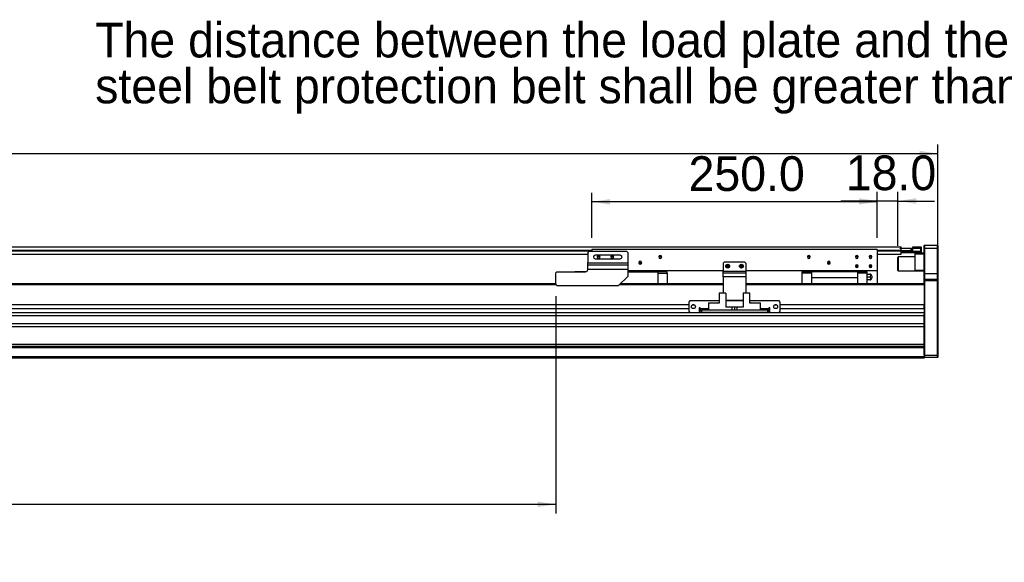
# Model space of a CAD drawing. Header units: millimetres. Extents: x 40 to 3320, y 40 to 2336.
# Tile 6 of 9: x 1732 to 2594, y 937 to 1412. Entities that reach past the tile are written whole.
import ezdxf

# ---------------------------------------------------------------- set-up
doc = ezdxf.new("R2010")
doc.units = ezdxf.units.MM
doc.header["$LTSCALE"] = 8
doc.layers.add('DIMNS', color=7, linetype='Continuous')
doc.styles.add('SLDTEXTSTYLE8', font='txt')
doc.dimstyles.new('SLDDIMSTYLE0', dxfattribs={"dimtxt": 30.4, "dimasz": 16, "dimexe": 0, "dimexo": 0.0625, "dimgap": 7.6, "dimtad": 2, "dimdec": 1, "dimrnd": 1e-09, "dimzin": 4, "dimdsep": 46, "dimtxsty": 'SLDTEXTSTYLE8', "dimsah": 1, "dimcen": 0.09, "dimadec": 0, "dimazin": 1, "dimtfac": 1, "dimtdec": 1, "dimtofl": 0, "dimtmove": 0, "dimatfit": 3, "dimfxl": 0, "dimfrac": 2, "dimtolj": 1, "dimtzin": 12, "dimarcsym": 0})
doc.dimstyles.new('SLDDIMSTYLE1', dxfattribs={"dimtxt": 30.4, "dimasz": 16, "dimexe": 0, "dimexo": 0.0625, "dimgap": 7.6, "dimtad": 2, "dimdec": 1, "dimrnd": 1e-09, "dimzin": 4, "dimdsep": 46, "dimtxsty": 'SLDTEXTSTYLE8', "dimsah": 1, "dimcen": 0.09, "dimadec": 0, "dimazin": 1, "dimtfac": 1, "dimtdec": 1, "dimtmove": 0, "dimatfit": 0, "dimfxl": 0, "dimfrac": 2, "dimtolj": 1, "dimtzin": 12, "dimarcsym": 0})

# ---------------------------------------------------------------- blocks, each defined once
blk = doc.blocks.new('_D')
at = {"layer": 'DIMNS'}
for p, q in [((199.4, 1193.03), (199.4, 1302.37)), ((2535.4, 1193.03), (2535.4, 1302.37)), ((199.4, 1294.37), (2535.4, 1294.37))]:
    blk.add_line(p, q, dxfattribs=at)
for points in [[(199.4, 1294.37), (215.4, 1291.97), (215.4, 1296.77)], [(2535.4, 1294.37), (2519.4, 1296.77), (2519.4, 1291.97)]]:
    blk.add_solid(points, dxfattribs=at)
at = {"layer": 'DIMNS', "insert": (1281.43, 1334.26), "char_height": 30.4, "attachment_point": 1, "style": 'SLDTEXTSTYLE8'}
blk.add_mtext('2336.0', dxfattribs=at)
blk = doc.blocks.new('_D_3')
at = {"layer": 'DIMNS'}
for p, q in [((500.9, 1173.21), (500.9, 979.37)), ((2200.9, 1169.71), (2200.9, 979.37)), ((500.9, 987.37), (2200.9, 987.37))]:
    blk.add_line(p, q, dxfattribs=at)
for points in [[(500.9, 987.37), (516.9, 984.97), (516.9, 989.77)], [(2200.9, 987.37), (2184.9, 989.77), (2184.9, 984.97)]]:
    blk.add_solid(points, dxfattribs=at)
at = {"layer": 'DIMNS', "char_height": 30.4, "attachment_point": 1, "style": 'SLDTEXTSTYLE8'}
for s, insert in [('Stroke T=', (1212.11, 1027.26)), ('1700.0', (1387.71, 1027.26))]:
    blk.add_mtext(s, dxfattribs=dict(at, insert=insert))
blk = doc.blocks.new('_D_4')
at = {"layer": 'DIMNS'}
for p, q in [((2232.4, 1220.53), (2232.4, 1260.17)), ((2482.4, 1220.53), (2482.4, 1260.17)), ((2482.4, 1252.17), (2232.4, 1252.17))]:
    blk.add_line(p, q, dxfattribs=at)
for points in [[(2232.4, 1252.17), (2248.4, 1249.77), (2248.4, 1254.57)], [(2482.4, 1252.17), (2466.4, 1254.57), (2466.4, 1249.77)]]:
    blk.add_solid(points, dxfattribs=at)
at = {"layer": 'DIMNS', "insert": (2317.16, 1292.06), "char_height": 30.4, "attachment_point": 1, "style": 'SLDTEXTSTYLE8'}
blk.add_mtext('250.0', dxfattribs=at)
blk = doc.blocks.new('_D_5')
at = {"layer": 'DIMNS'}
for p, q in [((2482.4, 1220.53), (2482.4, 1260.88)), ((2500.4, 1213.73), (2500.4, 1260.88)), ((2482.4, 1252.88), (2450.4, 1252.88)), ((2500.4, 1252.88), (2482.4, 1252.88)), ((2500.4, 1252.88), (2532.4, 1252.88))]:
    blk.add_line(p, q, dxfattribs=at)
for points in [[(2482.4, 1252.88), (2466.4, 1255.28), (2466.4, 1250.48)], [(2500.4, 1252.88), (2516.4, 1250.48), (2516.4, 1255.28)]]:
    blk.add_solid(points, dxfattribs=at)
at = {"layer": 'DIMNS', "insert": (2454.84, 1292.77), "char_height": 30.4, "attachment_point": 1, "style": 'SLDTEXTSTYLE8'}
blk.add_mtext('18.0', dxfattribs=at)
blk = doc.blocks.new('SW_NOTE_5')
at = {"layer": 'DIMNS', "color": 0, "char_height": 30.4, "attachment_point": 1, "style": 'SLDTEXTSTYLE8'}
for s, insert in [('The distance between the load plate and the ', (-929.87, 55.74)), ('steel belt protection belt shall be greater than 4mm', (-929.87, 15.54))]:
    blk.add_mtext(s, dxfattribs=dict(at, insert=insert))

msp = doc.modelspace()

# ---------------------------------------------------------------- linework, layer by layer
at = {"color": 7, "linetype": 'Continuous', "lineweight": 25}
for p, q in [((232.4, 1212.72), (2503.4, 1212.72)), ((2229.9, 1208.87), (2228.9, 1207.87)), ((2228.9, 1207.87), (2228.9, 1198.87)), ((2229.9, 1208.87), (2262.9, 1208.87)), ((2482.4, 1210.37), (2232.4, 1210.37)), ((2232.4, 1210.37), (2232.4, 1208.87)), ((2263.9, 1207.87), (2262.9, 1208.87)), ((2263.9, 1207.87), (2263.9, 1198.87)), ((2482.4, 1210.37), (2482.4, 1191.87)), ((2502.4, 1211.38), (2502.4, 1211.57)), ((2502.4, 1211.57), (2502.9, 1211.57)), ((2502.9, 1211.57), (2502.9, 1209.57)), ((2502.9, 1211.57), (2511.9, 1211.57)), ((2502.9, 1209.57), (2511.9, 1209.57)), ((2503.19, 1209.07), (2503.2, 1209.07)), ((2503.2, 1209.07), (2503.2, 1208.87)), ((2513.4, 1209.07), (2503.2, 1209.07)), ((2503.2, 1209.07), (2503.2, 1209.07)), ((2503.2, 1208.87), (2503.2, 1208.08)), ((2503.2, 1208.87), (2520.6, 1208.87)), ((2503.4, 1211.57), (2503.4, 1212.72)), ((2503.4, 1209.22), (2503.4, 1209.72)), ((2503.4, 1209.37), (2513.4, 1209.37)), ((2503.4, 1206.22), (2503.4, 1209.22)), ((2520.6, 1207.37), (2503.4, 1207.37)), ((2511.9, 1209.57), (2511.9, 1211.57)), ((2511.9, 1211.57), (2512.4, 1211.57)), ((2512.4, 1209.57), (2511.9, 1209.57)), ((2512.4, 1211.57), (2512.4, 1209.57)), ((2512.4, 1209.57), (2512.9, 1209.57)), ((2512.9, 1209.37), (2512.9, 1209.57)), ((2513.4, 1212.87), (2520.6, 1212.87)), ((2513.4, 1211.37), (2513.4, 1212.87)), ((2513.4, 1209.07), (2513.4, 1211.37)), ((2520.6, 1211.37), (2513.4, 1211.37)), ((2515.4, 1206.37), (2515.4, 1207.37)), ((2520.6, 1211.37), (2520.6, 1212.87)), ((2520.9, 1212.57), (2520.6, 1212.87)), ((2520.6, 1208.87), (2520.6, 1211.37)), ((2520.9, 1211.37), (2520.6, 1211.37)), ((2520.6, 1207.37), (2520.6, 1208.87)), ((2520.6, 1208.87), (2520.9, 1208.87)), ((2520.6, 1207.37), (2520.9, 1207.67)), ((2520.6, 1207.37), (2523.4, 1207.37)), ((2520.9, 1212.57), (2520.9, 1211.37)), ((2520.9, 1211.37), (2520.9, 1208.87)), ((2520.9, 1208.87), (2520.9, 1207.67)), ((2523.7, 1214.37), (2523.4, 1214.07)), ((2523.4, 1211.37), (2523.4, 1214.07)), ((2523.7, 1211.37), (2523.4, 1211.37)), ((2523.4, 1189.37), (2523.4, 1211.37)), ((2523.7, 1214.37), (2523.7, 1211.37)), ((2523.7, 1214.37), (2535.1, 1214.37)), ((2523.7, 1211.37), (2523.7, 1189.37)), ((2535.1, 1211.37), (2523.7, 1211.37)), ((2535.1, 1211.37), (2535.1, 1214.37)), ((2535.1, 1214.37), (2535.4, 1214.07)), ((2535.1, 1189.37), (2535.1, 1211.37)), ((2535.1, 1211.37), (2535.4, 1211.37)), ((2535.4, 1214.07), (2535.4, 1211.37)), ((2535.4, 1211.37), (2535.4, 1189.37)), ((507.9, 1206.22), (2228.9, 1206.22)), ((2228.9, 1198.87), (2263.9, 1198.87)), ((2228.9, 1196.88), (2228.9, 1198.87)), ((2257.4, 1205.47), (2235.4, 1205.47)), ((2235.4, 1202.27), (2257.4, 1202.27)), ((2238.4, 1203.87), (2237.15, 1203.87)), ((2238.4, 1203.87), (2239.65, 1203.87)), ((2250.4, 1203.87), (2249.15, 1203.87)), ((2250.4, 1203.87), (2251.65, 1203.87)), ((2263.9, 1198.87), (2263.9, 1196.88)), ((2274.9, 1198.87), (2273.65, 1198.87)), ((2274.9, 1198.87), (2276.15, 1198.87)), ((2292.4, 1203.87), (2291.15, 1203.87)), ((2292.4, 1203.87), (2293.65, 1203.87)), ((2348.4, 1199.37), (2347.4, 1198.37)), ((2347.4, 1198.37), (2347.4, 1191.37)), ((2366.4, 1199.37), (2348.4, 1199.37)), ((2367.4, 1198.37), (2366.4, 1199.37)), ((2367.4, 1198.37), (2367.4, 1191.37)), ((2422.4, 1203.87), (2421.15, 1203.87)), ((2422.4, 1203.87), (2423.65, 1203.87)), ((2439.9, 1198.87), (2438.65, 1198.87)), ((2439.9, 1198.87), (2441.15, 1198.87)), ((2464.4, 1203.87), (2463.15, 1203.87)), ((2464.4, 1203.87), (2465.65, 1203.87)), ((2476.4, 1203.87), (2475.15, 1203.87)), ((2476.4, 1203.87), (2477.65, 1203.87)), ((2482.4, 1206.22), (2503.4, 1206.22)), ((2500.7, 1203.87), (2500.4, 1203.57)), ((2500.4, 1200.07), (2500.4, 1203.57)), ((2500.4, 1192.17), (2500.4, 1200.07)), ((2515.4, 1203.87), (2500.7, 1203.87)), ((2500.7, 1203.87), (2500.7, 1200.19)), ((2500.7, 1200.19), (2500.7, 1191.87)), ((2523.4, 1206.37), (2515.4, 1206.37)), ((2515.4, 1192.37), (2515.4, 1206.37)), ((2201.9, 1190.87), (2200.9, 1189.87)), ((2200.9, 1179.87), (2200.9, 1189.87)), ((2201.9, 1190.87), (2226.9, 1190.87)), ((2217.7, 1191.07), (2217.5, 1190.87)), ((2217.7, 1191.07), (2227.77, 1191.07)), ((2217.7, 1191.07), (2217.7, 1190.87)), ((2228.9, 1196.88), (2263.9, 1196.88)), ((2228.9, 1192.89), (2228.9, 1196.88)), ((2228.9, 1192.89), (2228.9, 1192.87)), ((2263.9, 1192.89), (2228.9, 1192.89)), ((2263.9, 1196.88), (2263.9, 1192.89)), ((2263.9, 1192.89), (2263.9, 1186.87)), ((2347.4, 1191.87), (2263.9, 1191.87)), ((2263.9, 1190.87), (2290.15, 1190.87)), ((2290.15, 1190.87), (2290.15, 1191.87)), ((2290.15, 1190.87), (2290.15, 1180.37)), ((2298.4, 1190.77), (2290.15, 1190.77)), ((2290.15, 1189.82), (2298.4, 1189.82)), ((2298.4, 1189.82), (2298.4, 1190.77)), ((2298.4, 1189.82), (2298.4, 1180.37)), ((2347.4, 1191.37), (2367.4, 1191.37)), ((2347.4, 1189.87), (2347.4, 1191.37)), ((2347.4, 1189.87), (2367.4, 1189.87)), ((2347.4, 1186.37), (2347.4, 1189.87)), ((2351.4, 1195.87), (2350.15, 1195.87)), ((2351.4, 1195.87), (2352.65, 1195.87)), ((2363.4, 1195.87), (2362.15, 1195.87)), ((2363.4, 1195.87), (2364.65, 1195.87)), ((2482.4, 1191.87), (2367.4, 1191.87)), ((2367.4, 1191.37), (2367.4, 1189.87)), ((2367.4, 1189.87), (2367.4, 1186.37)), ((2424.65, 1190.77), (2416.4, 1190.77)), ((2416.4, 1190.77), (2416.4, 1189.82)), ((2424.65, 1189.82), (2416.4, 1189.82)), ((2416.4, 1189.82), (2416.4, 1180.37)), ((2424.65, 1191.87), (2424.65, 1190.87)), ((2465.15, 1190.87), (2424.65, 1190.87)), ((2424.65, 1190.87), (2424.65, 1185.87)), ((2464.4, 1195.87), (2463.15, 1195.87)), ((2464.4, 1195.87), (2465.65, 1195.87)), ((2465.15, 1190.87), (2465.15, 1191.87)), ((2465.15, 1190.87), (2465.15, 1185.87)), ((2473.4, 1190.77), (2465.15, 1190.77)), ((2473.4, 1189.82), (2465.15, 1189.82)), ((2473.4, 1189.82), (2473.4, 1190.77)), ((2473.4, 1180.37), (2473.4, 1189.82)), ((2476.4, 1195.87), (2475.15, 1195.87)), ((2476.4, 1195.87), (2477.65, 1195.87)), ((2482.4, 1191.87), (2482.4, 1180.37)), ((2500.4, 1192.17), (2500.7, 1191.87)), ((2500.7, 1191.87), (2515.4, 1191.87)), ((2515.4, 1192.37), (2523.4, 1192.37)), ((2515.4, 1191.37), (2515.4, 1192.37)), ((2523.4, 1191.37), (2515.4, 1191.37)), ((2255.9, 1178.87), (2263.9, 1186.87)), ((2347.4, 1186.37), (2347.4, 1172.27)), ((2367.4, 1186.37), (2347.4, 1186.37)), ((2367.4, 1186.37), (2367.4, 1172.27)), ((2424.65, 1185.87), (2465.15, 1185.87)), ((2424.65, 1185.87), (2424.65, 1185.57)), ((2465.15, 1185.57), (2424.65, 1185.57)), ((2424.65, 1185.57), (2424.65, 1180.37)), ((2465.15, 1185.57), (2465.15, 1185.87)), ((2465.15, 1185.57), (2465.15, 1180.37)), ((2473.4, 1188.87), (2475.71, 1188.87)), ((2473.4, 1186.37), (2475.71, 1186.37)), ((2475.71, 1183.87), (2473.4, 1183.87)), ((2523.7, 1189.37), (2523.4, 1189.37)), ((2523.4, 1184.07), (2523.4, 1189.37)), ((2523.7, 1184.37), (2523.4, 1184.07)), ((2523.4, 1182.87), (2523.4, 1184.07)), ((2523.4, 1180.08), (2523.4, 1182.87)), ((2523.7, 1182.87), (2523.4, 1182.87)), ((2523.7, 1189.37), (2523.7, 1184.37)), ((2523.7, 1189.37), (2535.1, 1189.37)), ((2523.7, 1184.37), (2523.7, 1182.87)), ((2523.7, 1184.37), (2535.1, 1184.37)), ((2523.7, 1182.87), (2523.7, 1117.87)), ((2535.1, 1182.87), (2523.7, 1182.87)), ((2535.1, 1184.37), (2535.1, 1189.37)), ((2535.4, 1189.37), (2535.1, 1189.37)), ((2535.1, 1182.87), (2535.1, 1184.37)), ((2535.4, 1184.07), (2535.1, 1184.37)), ((2535.1, 1117.87), (2535.1, 1182.87)), ((2535.4, 1182.87), (2535.1, 1182.87)), ((2535.4, 1189.37), (2535.4, 1184.07)), ((2535.4, 1184.07), (2535.4, 1182.87)), ((2535.4, 1182.87), (2535.4, 1117.99)), ((2200.9, 1180.37), (387.4, 1180.37)), ((2200.9, 1179.87), (2201.9, 1178.87)), ((2201.9, 1178.87), (2255.9, 1178.87)), ((2347.4, 1180.37), (2257.4, 1180.37)), ((2523.4, 1180.37), (2367.4, 1180.37)), ((2523.4, 1180.08), (2523.4, 1179.37)), ((2523.4, 1179.37), (2523.4, 1161.91)), ((2318.4, 1165.37), (2317.4, 1164.37)), ((2317.4, 1164.37), (2317.4, 1156.37)), ((2343.9, 1165.37), (2318.4, 1165.37)), ((2334.7, 1163.87), (2342.5, 1163.87)), ((2334.7, 1163.87), (2334.7, 1163.37)), ((2343, 1163.37), (2342.5, 1163.87)), ((2343.9, 1172.27), (2343.9, 1163.37)), ((2349.9, 1172.27), (2343.9, 1172.27)), ((2349.9, 1172.27), (2349.9, 1159.87)), ((2364.9, 1165.87), (2349.9, 1165.87)), ((2364.9, 1165.37), (2349.9, 1165.37)), ((2364.9, 1172.27), (2364.9, 1159.87)), ((2370.9, 1172.27), (2364.9, 1172.27)), ((2370.9, 1163.37), (2370.9, 1172.27)), ((2396.4, 1165.37), (2370.9, 1165.37)), ((2372.3, 1163.87), (2371.8, 1163.37)), ((2372.3, 1163.87), (2380.1, 1163.87)), ((2380.1, 1163.37), (2380.1, 1163.87)), ((2397.4, 1164.37), (2396.4, 1165.37)), ((2397.4, 1156.37), (2397.4, 1164.37)), ((2317.4, 1161.91), (417.4, 1161.91)), ((2317.4, 1158.51), (417.4, 1158.51)), ((2317.4, 1156.37), (2318.4, 1155.37)), ((2318.4, 1155.37), (2326.4, 1155.37)), ((2322.1, 1161.91), (2320.69, 1161.91)), ((2327.4, 1159.37), (2326.4, 1159.37)), ((2326.4, 1159.37), (2326.4, 1155.37)), ((2327.4, 1158.51), (2326.4, 1158.51)), ((2327.4, 1158.37), (2327.4, 1159.37)), ((2327.4, 1158.37), (2327.4, 1157.37)), ((2327.4, 1155.37), (2327.4, 1157.37)), ((2327.4, 1157.37), (2328.4, 1157.37)), ((2328.4, 1155.37), (2327.4, 1155.37)), ((2328.4, 1157.37), (2328.4, 1155.37)), ((2386.4, 1157.37), (2328.4, 1157.37)), ((2386.4, 1155.37), (2328.4, 1155.37)), ((2334.7, 1163.37), (2334.7, 1157.37)), ((2343.9, 1163.37), (2334.7, 1163.37)), ((2355.4, 1159.87), (2349.9, 1159.87)), ((2355.4, 1157.37), (2355.4, 1159.87)), ((2357.4, 1159.87), (2355.4, 1159.87)), ((2357.4, 1159.87), (2357.4, 1157.37)), ((2359.4, 1159.87), (2357.4, 1159.87)), ((2359.4, 1159.87), (2359.4, 1157.37)), ((2364.9, 1159.87), (2359.4, 1159.87)), ((2380.1, 1163.37), (2370.9, 1163.37)), ((2380.1, 1157.37), (2380.1, 1163.37)), ((2386.4, 1155.37), (2386.4, 1157.37)), ((2386.4, 1157.37), (2387.4, 1157.37)), ((2387.4, 1155.37), (2386.4, 1155.37)), ((2388.4, 1159.37), (2387.4, 1159.37)), ((2387.4, 1159.37), (2387.4, 1158.37)), ((2388.4, 1158.51), (2387.4, 1158.51)), ((2387.4, 1157.37), (2387.4, 1158.37)), ((2387.4, 1157.37), (2387.4, 1155.37)), ((2388.4, 1155.37), (2388.4, 1159.37)), ((2388.4, 1155.37), (2396.4, 1155.37)), ((2394.1, 1161.91), (2392.69, 1161.91)), ((2396.4, 1155.37), (2397.4, 1156.37)), ((2523.4, 1161.91), (2397.4, 1161.91)), ((2523.4, 1158.51), (2397.4, 1158.51)), ((2523.4, 1158.51), (2523.4, 1161.91)), ((2523.4, 1158.51), (2523.4, 1154.99)), ((2523.4, 1154.99), (211.4, 1154.99)), ((2523.4, 1152.4), (211.4, 1152.4)), ((2523.4, 1154.99), (2523.4, 1153.69)), ((2523.4, 1117.99), (2523.4, 1153.69)), ((2523.4, 1145.47), (211.4, 1145.47)), ((2523.4, 1142.87), (211.4, 1142.87)), ((2523.4, 1127.37), (211.4, 1127.37)), ((2523.4, 1125.37), (211.4, 1125.37)), ((2523.4, 1124.37), (211.4, 1124.37)), ((2523.4, 1116.37), (211.4, 1116.37)), ((2523.4, 1115.37), (211.4, 1115.37)), ((2523.4, 1117.79), (2523.4, 1117.99)), ((2523.4, 1117.99), (2523.7, 1117.87)), ((2523.4, 1117.79), (2523.4, 1116.37)), ((2523.4, 1116.37), (2523.4, 1115.37)), ((2523.4, 1116.17), (2523.7, 1115.87)), ((2523.7, 1117.87), (2523.7, 1115.87)), ((2523.7, 1117.87), (2535.1, 1117.87)), ((2535.1, 1115.87), (2523.7, 1115.87)), ((2535.4, 1117.99), (2535.1, 1117.87)), ((2535.1, 1115.87), (2535.1, 1117.87)), ((2535.4, 1116.17), (2535.1, 1115.87)), ((2535.4, 1117.99), (2535.4, 1116.17))]:
    msp.add_line(p, q, dxfattribs=at)
at = {"color": 8, "linetype": 'Continuous', "lineweight": 25}
for p, q in [((502.4, 1209.72), (2232.4, 1209.72)), ((502.4, 1209.22), (2232.4, 1209.22)), ((2482.4, 1209.72), (2503.4, 1209.72)), ((2482.4, 1209.22), (2503.4, 1209.22)), ((2503.18, 1208.87), (2503.2, 1208.87)), ((2201.4, 1179.37), (387.4, 1179.37)), ((2347.4, 1179.37), (2256.4, 1179.37)), ((2523.4, 1179.37), (2367.4, 1179.37)), ((2334.7, 1158.37), (2327.4, 1158.37)), ((2387.4, 1158.37), (2380.1, 1158.37))]:
    msp.add_line(p, q, dxfattribs=at)
at = {"color": 7, "linetype": 'Continuous', "lineweight": 25}
for centre in [(2351.4, 1195.87), (2363.4, 1195.87), (2321.4, 1160.37), (2393.4, 1160.37)]:
    msp.add_circle(centre, 1.7, dxfattribs=at)
for centre, radius, start, end in [((2235.4, 1203.87), 1.6, 90, 270), ((2238.4, 1203.87), 1.25, 0, 180), ((2238.4, 1203.87), 1.25, 180, 0), ((2250.4, 1203.87), 1.25, 0, 180), ((2250.4, 1203.87), 1.25, 180, 0), ((2257.4, 1203.87), 1.6, 270, 90), ((2274.9, 1198.87), 1.25, 0, 180), ((2274.9, 1198.87), 1.25, 180, 0), ((2292.4, 1203.87), 1.25, 0, 180), ((2292.4, 1203.87), 1.25, 180, 0), ((2422.4, 1203.87), 1.25, 0, 180), ((2422.4, 1203.87), 1.25, 180, 0), ((2439.9, 1198.87), 1.25, 0, 180), ((2439.9, 1198.87), 1.25, 180, 0), ((2464.4, 1203.87), 1.25, 0, 180), ((2464.4, 1203.87), 1.25, 180, 0), ((2476.4, 1203.87), 1.25, 0, 180), ((2476.4, 1203.87), 1.25, 180, 0), ((2226.9, 1192.87), 2, 270, 0), ((2351.4, 1195.87), 1.25, 0, 180), ((2351.4, 1195.87), 1.25, 180, 0), ((2363.4, 1195.87), 1.25, 0, 180), ((2363.4, 1195.87), 1.25, 180, 0), ((2464.4, 1195.87), 1.25, 0, 180), ((2464.4, 1195.87), 1.25, 180, 0), ((2476.4, 1195.87), 1.25, 0, 180), ((2476.4, 1195.87), 1.25, 180, 0), ((2474.9, 1186.37), 3, 9.9092, 56.43308), ((2474.9, 1186.37), 3, 303.54248, 350.11805), ((2477.8, 1186.37), 0.25, 270, 68.68077)]:
    msp.add_arc(centre, radius, start, end, dxfattribs=at)
for points, knots in [([(2475.71, 1188.87), (2475.84, 1188.8), (2476.08, 1188.66), (2476.35, 1188.35), (2476.52, 1188), (2476.58, 1187.62), (2476.52, 1187.24), (2476.35, 1186.89), (2476.08, 1186.58), (2475.84, 1186.44), (2475.71, 1186.37)], [0, 0, 0, 0, 0.124808, 0.249861, 0.374966, 0.499944, 0.624671, 0.749605, 0.87471, 1, 1, 1, 1]), ([(2476.56, 1188.87), (2476.56, 1188.87), (2476.58, 1188.87), (2476.51, 1188.87), (2476.35, 1188.87), (2476.08, 1188.87), (2475.84, 1188.87), (2475.71, 1188.87)], [0, 0, 0, 0, 0.0020871, 0.2509938, 0.5003097, 0.7499712, 1, 1, 1, 1]), ([(2475.71, 1186.37), (2475.84, 1186.3), (2476.08, 1186.16), (2476.35, 1185.85), (2476.52, 1185.5), (2476.58, 1185.12), (2476.52, 1184.74), (2476.35, 1184.39), (2476.08, 1184.08), (2475.84, 1183.94), (2475.71, 1183.87)], [0, 0, 0, 0, 0.124808, 0.249861, 0.374966, 0.499943, 0.624671, 0.749604, 0.874709, 1, 1, 1, 1]), ([(2475.71, 1183.87), (2475.84, 1183.87), (2476.08, 1183.87), (2476.35, 1183.87), (2476.52, 1183.87), (2476.54, 1183.87), (2476.56, 1183.87)], [0, 0, 0, 0, 0.25026, 0.501013, 0.751869, 1, 1, 1, 1]), ([(2477.89, 1186.14), (2477.89, 1186.14), (2477.89, 1186.15), (2477.89, 1186.2), (2477.89, 1186.28), (2477.89, 1186.37), (2477.89, 1186.46), (2477.89, 1186.54), (2477.89, 1186.59), (2477.89, 1186.6), (2477.89, 1186.6)], [0, 0, 0, 0, 0.125367, 0.250008, 0.374883, 0.499741, 0.624392, 0.749724, 0.874831, 1, 1, 1, 1])]:
    msp.add_open_spline(points, degree=3, knots=knots, dxfattribs=at)

# ---------------------------------------------------------------- block references
at = {"layer": 'DIMNS'}
msp.add_blockref('SW_NOTE_5', (2727.57, 1353.26), dxfattribs=at)

# ---------------------------------------------------------------- dimensions: what is measured, and where the dimension line sits
for base, p1, p2, dimstyle, picture, middle in [((2535.4, 1294.37), (199.4, 1182.87), (2535.4, 1182.87), 'SLDDIMSTYLE0', '_D', (1340.84, 1294.37)), ((2482.4, 1252.88), (2500.4, 1203.57), (2482.4, 1210.37), 'SLDDIMSTYLE1', '_D_5', (2492.3, 1252.88)), ((2232.4, 1252.17), (2482.4, 1210.37), (2232.4, 1210.37), 'SLDDIMSTYLE0', '_D_4', (2365.59, 1252.17))]:
    dim = msp.add_linear_dim(base=base, p1=p1, p2=p2, dimstyle=dimstyle, dxfattribs=at)
    dim.commit()
    dim.dimension.update_dxf_attribs({"geometry": picture, "text_midpoint": middle, "dimtype": 160})
dim = msp.add_linear_dim(base=(2200.9, 987.37), p1=(500.9, 1183.37), p2=(2200.9, 1179.87), text='Stroke T=<>', dimstyle='SLDDIMSTYLE0', dxfattribs=at)
dim.commit()
dim.dimension.update_dxf_attribs({"geometry": '_D_3', "text_midpoint": (1359.32, 987.37), "dimtype": 160})

doc.saveas('drawing.dxf')
